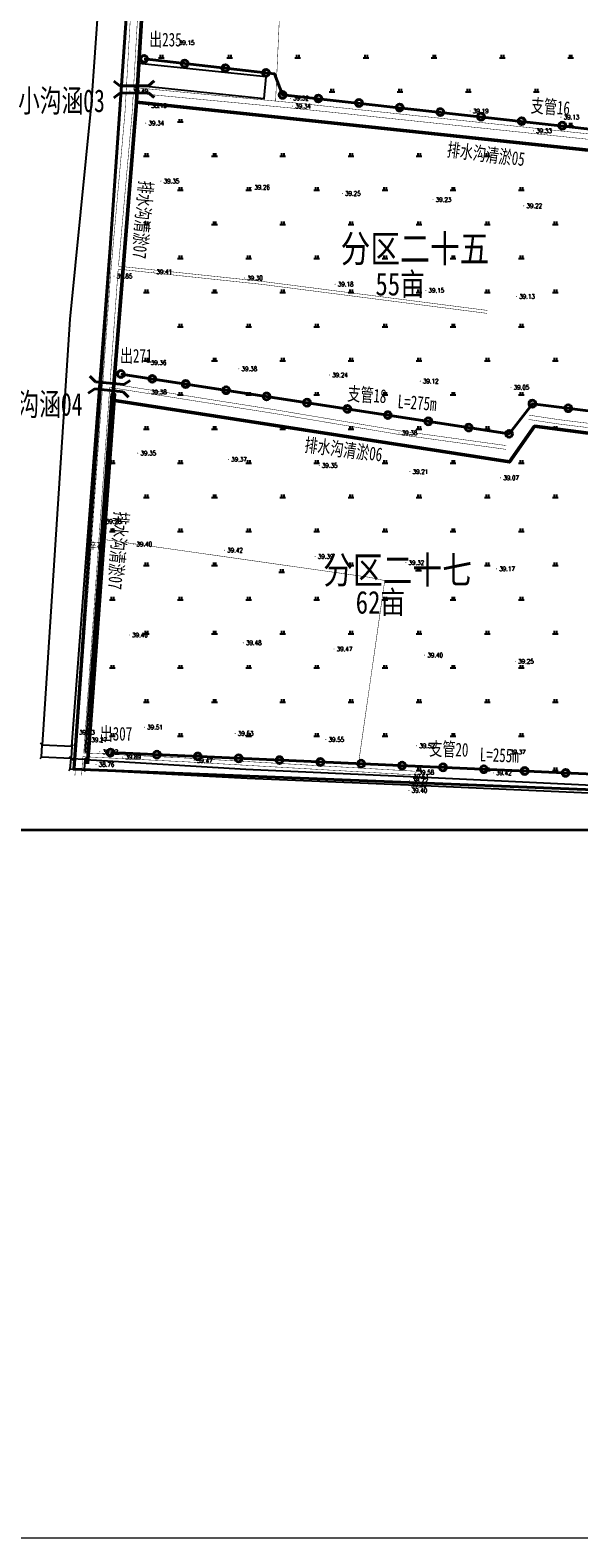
# Model space of a CAD drawing. Extents: x 464172 to 473094, y 3847158 to 3855433.
# Tile 11 of 98: x 466035 to 466277, y 3849629 to 3850291. Entities that reach past the tile are written whole.
import ezdxf
from ezdxf.enums import TextEntityAlignment as Align

# ---------------------------------------------------------------- set-up
doc = ezdxf.new("R2010")
doc.units = 0
doc.linetypes.add('X2', pattern=[10, 8, -2])
doc.layers.get('0').update_dxf_attribs({"linetype": 'CONTINUOUS'})
doc.layers.add('ASSIST', color=7, linetype='CONTINUOUS', plot=False)
for name, color, linetype in [('DLSS', 4, 'CONTINUOUS'), ('DMTZ', 3, 'CONTINUOUS'), ('GCD', 9, 'CONTINUOUS'), ('JMD', 6, 'CONTINUOUS'), ('SXSS', 5, 'CONTINUOUS'), ('ZBTZ', 8, 'CONTINUOUS'), ('排水沟', 5, 'CONTINUOUS'), ('断面', 7, 'CONTINUOUS')]:
    doc.layers.add(name, color=color, linetype=linetype)
doc.layers.add('出水口', color=3, linetype='CONTINUOUS', lineweight=30)
doc.layers.add('支管', color=3, linetype='CONTINUOUS', lineweight=30)
doc.styles.add('HZ', font='rs.shx', dxfattribs={"width": 0.8, "bigfont": 'hztxt.shx'})
doc.styles.get("Standard").update_dxf_attribs({"font": 'rs.shx', "bigfont": 'hztxt.shx'})
doc.styles.add('黑体', font='simhei.ttf')
doc.linetypes.add('10411', pattern='A,2,[150,AAA.SHX,S=1,R=0,X=0,Y=1],2,[151,AAA.SHX,S=1,R=0,X=0,Y=3],1e-11', length=4)
doc.linetypes.add('10421', pattern='A,2,[150,AAA.SHX,S=0.5,R=0,X=0,Y=0.5],1e-11', length=2)
doc.linetypes.add('712B', pattern='A,4,-1,4,-1,4,-1,[167,AAA.SHX,S=0.5,R=0,X=0,Y=0],8,[168,AAA.SHX,S=0.5,R=0,X=0,Y=0],-1', length=24)

# ---------------------------------------------------------------- blocks, each defined once
blk = doc.blocks.new('GC200')
at = {"linetype": 'Continuous', "const_width": 0.2, "flags": 128}
blk.add_lwpolyline([(-0.1, 0, 1), (0.1, 0, 1)], format="xyb", close=True, dxfattribs=at)
blk = doc.blocks.new('gc119')
for p, q in [((-1.25, 0), (1.25, 0)), ((-0.5, 1.3), (-0.5, 0)), ((0.5, 1.3), (0.5, 0))]:
    blk.add_line(p, q)
blk = doc.blocks.new('1243124123')
at = {"layer": 'ASSIST', "color": 8, "linetype": 'Continuous', "flags": 128}
for points in [[(59.67, -1150.16), (46.63, -1149.59), (46.87, -1144.14), (59.91, -1144.71)], [(59.67, -1150.16), (65.65, -1150.47), (65.36, -1155.03), (59.21, -1154.82)]]:
    blk.add_lwpolyline(points, close=True, dxfattribs=at)
at = {"layer": 'DLSS', "color": 8, "linetype": 'Continuous'}
for p, q in [((46.87, -1144.14), (46.19, -1143.4)), ((59.91, -1144.71), (60.65, -1144.04)), ((46.63, -1149.59), (45.89, -1150.26)), ((59.67, -1150.16), (59, -1149.42)), ((59.67, -1150.16), (60.35, -1150.9)), ((65.65, -1150.47), (66.39, -1149.8)), ((59.21, -1154.82), (58.48, -1155.5)), ((65.36, -1155.03), (66.05, -1155.76))]:
    blk.add_line(p, q, dxfattribs=at)
at = {"layer": 'DLSS', "color": 8, "linetype": 'X2', "const_width": 0.2, "flags": 128}
for points in [[(61.33, -1157.61), (77.06, -936.6), (83.37, -865.99), (92.48, -705.64), (93.41, -696.15), (105.6, -508.68), (113.49, -388.89), (118.87, -299.91)], [(80.49, -933.73), (143.65, -940.41), (242.85, -953.18)], [(65.21, -1147.69), (109.32, -1149.88), (211.04, -1155.72)]]:
    blk.add_lwpolyline(points, dxfattribs=at)
at = {"layer": 'DLSS', "color": 8, "linetype": 'Continuous', "const_width": 0.2, "flags": 128}
for points in [[(96.14, -700.09), (95.58, -705.78), (87.14, -855.2)], [(87.01, -857.59), (86.52, -866.27), (80.49, -933.73)], [(76.76, -985.34), (80.21, -936.85), (80.38, -935.03)], [(80.38, -935.03), (143.5, -941.71), (242.69, -954.47)], [(65.21, -1147.69), (76.64, -987.01)], [(64.8, -1149.31), (64.23, -1157.7)], [(64.8, -1149.31), (109.23, -1151.53), (210.95, -1157.37)]]:
    blk.add_lwpolyline(points, dxfattribs=at)
at = {"layer": 'DLSS', "color": 8, "linetype": 'X2', "const_width": 0.2, "flags": 128}
for points, elevation in [([(87.14, -855.2), (157.28, -861.88), (422.68, -889.82), (553.34, -904.58), (578.1, -914.16), (645.97, -932.24), (681.32, -941.65), (702.55, -947.83), (703.7, -947.51), (704.52, -947.04), (705.12, -946.05), (725.38, -793.32), (732.4, -755.1), (734.33, -745.95)], 39.49), ([(76.76, -985.34), (149.16, -996.81), (205.47, -1006.28), (251.18, -1012.59)], 39.38), ([(332.72, -1008.38), (274.14, -1001.17), (261.15, -999.21)], 39.32)]:
    blk.add_lwpolyline(points, dxfattribs=dict(at, elevation=elevation))
at = {"layer": 'DLSS', "color": 8, "linetype": 'Continuous', "const_width": 0.2, "flags": 128}
for points, elevation in [([(87.01, -857.59), (157.05, -864.26), (345.19, -884.06)], 39.49), ([(76.64, -987.01), (148.89, -998.45), (205.22, -1007.92), (250.95, -1014.24)], 39.38), ([(687.85, -1071.97), (687.5, -1071.93), (672.86, -1068.59), (625.39, -1057.41), (564.61, -1044.06), (537.15, -1036.2), (535.32, -1035.8), (532.89, -1035.56), (507.64, -1033.74), (501.51, -1032.89), (486.63, -1029.98), (481.69, -1029.11), (477.81, -1028.71), (465.66, -1028.07), (460.47, -1027.49), (442.77, -1023.84), (273.88, -1003.06), (260.86, -1001.09)], 39.32)]:
    blk.add_lwpolyline(points, dxfattribs=dict(at, elevation=elevation))
at = {"layer": 'DLSS', "color": 8, "linetype": 'Continuous'}
for points in [[(46.87, -1144.14), (59.91, -1144.71)], [(59.67, -1150.16), (46.63, -1149.59)], [(59.67, -1150.16), (65.65, -1150.47)], [(65.36, -1155.03), (59.21, -1154.82)]]:
    blk.add_lwpolyline(points, dxfattribs=at)
at = {"layer": 'DMTZ', "color": 8, "linetype": '10411', "flags": 128}
for points in [[(115.88, -121.01), (115.88, -121.01), (90.44, -508.28), (81.7, -695.1), (80.63, -704.33), (78.18, -725.44), (68.48, -862.65), (59.11, -957.06), (46.87, -1144.14)], [(59.91, -1144.71), (81.35, -864.1), (91.19, -713.1)]]:
    blk.add_lwpolyline(points, dxfattribs=at)
at = {"layer": 'DMTZ', "color": 8, "linetype": '10421', "elevation": 39.49, "flags": 128}
blk.add_lwpolyline([(91.62, -864.74, 0, 0, 0), (168.81, -872.33, 0, 0, 0), (322.31, -890.42, 0, 0, 0), (341.41, -892.56, 0, 0, 0), (343.38, -891.67, 0, 0, 0), (343.84, -890.12, 0, 0, 0), (344.29, -887.38, 0, 0, 0), (344.26, -885.24, 0, 0, 0), (157.03, -865.44, 0, 0, 0), (92.05, -859.39, 0, 0, 0), (91.42, -860.39, 0, 0, 0), (90.79, -862.31, 0, 0, 0), (90.73, -863.63, 0, 0, 0), (91.04, -864.68, 0.00000204, 0.00000204, 0), (91.62, -864.74, 0.00000204, 0.00000204, 0)], format="xyseb", dxfattribs=at)
at = {"layer": 'JMD', "color": 8, "linetype": 'Continuous', "flags": 128}
blk.add_lwpolyline([(88.4, -854.21), (144.52, -860), (145.51, -850.45), (89.38, -844.65)], close=True, dxfattribs=at)
at = {"layer": 'SXSS', "color": 8, "linetype": 'Continuous', "flags": 128}
blk.add_lwpolyline([(77.28, -989.79), (65.78, -1147), (67.74, -1147.14), (79.24, -989.93)], close=True, dxfattribs=at)
for points, elevation in [([(65.65, -1150.47), (68.27, -1150.66), (136.59, -1154.8), (208.96, -1158.08), (390.58, -1166.71), (458.93, -1169.41), (541.61, -1173.29), (703.05, -1180.34), (758.2, -1183.05)], 40.05), ([(65.36, -1155.03), (137.12, -1158.78), (208.02, -1161.75), (389.99, -1169.81), (541.43, -1176.82), (697.45, -1183.64), (758.2, -1186.75)], 39.2)]:
    blk.add_lwpolyline(points, dxfattribs=dict(at, elevation=elevation))
at = {"layer": 'ZBTZ', "color": 8, "linetype": 'Continuous', "const_width": 0.2, "flags": 128}
for points, elevation in [([(149.62, -861.15), (156.28, -714.69)], 39.49), ([(197.63, -1071.93), (191.04, -1070.51), (74.56, -1053.93)], 40.05)]:
    blk.add_lwpolyline(points, dxfattribs=dict(at, elevation=elevation))
blk.add_lwpolyline([(185.82, -1154.27), (197.63, -1071.93)], dxfattribs=at)
at = {"layer": 'GCD', "color": 8, "linetype": 'Continuous'}
ref = blk.add_blockref('GC200', (105.83, -835.47, 39.15), dxfattribs=at)
ref.add_attrib('height', '39.15', dxfattribs={"linetype": 'Continuous', "height": 2, "style": 'HZ', "width": 0.8}).set_placement((107.03, -835.47), align=Align.MIDDLE_LEFT)
ref = blk.add_blockref('GC200', (85.49, -856.73, 39.49), dxfattribs=at)
ref.add_attrib('height', '39.49', dxfattribs={"linetype": 'Continuous', "height": 2, "style": 'HZ', "width": 0.8}).set_placement((86.69, -856.73), align=Align.MIDDLE_LEFT)
ref = blk.add_blockref('GC200', (156.16, -859.88, 39.32), dxfattribs=at)
ref.add_attrib('height', '39.32', dxfattribs={"linetype": 'Continuous', "height": 2, "style": 'HZ', "width": 0.8}).set_placement((157.36, -859.88), align=Align.MIDDLE_LEFT)
ref = blk.add_blockref('GC200', (93.72, -863.15, 38.13), dxfattribs=at)
ref.add_attrib('height', '38.13', dxfattribs={"linetype": 'Continuous', "height": 2, "style": 'HZ', "width": 0.8}).set_placement((94.92, -863.15), align=Align.MIDDLE_LEFT)
ref = blk.add_blockref('GC200', (157.05, -863.38, 39.34), dxfattribs=at)
ref.add_attrib('height', '39.34', dxfattribs={"linetype": 'Continuous', "height": 2, "style": 'HZ', "width": 0.8}).set_placement((158.25, -863.38), align=Align.MIDDLE_LEFT)
ref = blk.add_blockref('GC200', (235.25, -865.5, 39.19), dxfattribs=at)
ref.add_attrib('height', '39.19', dxfattribs={"linetype": 'Continuous', "height": 2, "style": 'HZ', "width": 0.8}).set_placement((236.45, -865.5), align=Align.MIDDLE_LEFT)
ref = blk.add_blockref('GC200', (275.16, -868.21, 39.13), dxfattribs=at)
ref.add_attrib('height', '39.13', dxfattribs={"linetype": 'Continuous', "height": 2, "style": 'HZ', "width": 0.8}).set_placement((276.36, -868.21), align=Align.MIDDLE_LEFT)
ref = blk.add_blockref('GC200', (92.5, -870.86, 39.34), dxfattribs=at)
ref.add_attrib('height', '39.34', dxfattribs={"linetype": 'Continuous', "height": 2, "style": 'HZ', "width": 0.8}).set_placement((93.7, -870.86), align=Align.MIDDLE_LEFT)
ref = blk.add_blockref('GC200', (263.06, -874.24, 39.33), dxfattribs=at)
ref.add_attrib('height', '39.33', dxfattribs={"linetype": 'Continuous', "height": 2, "style": 'HZ', "width": 0.8}).set_placement((264.26, -874.24), align=Align.MIDDLE_LEFT)
ref = blk.add_blockref('GC200', (99.16, -896.33, 39.35), dxfattribs=at)
ref.add_attrib('height', '39.35', dxfattribs={"linetype": 'Continuous', "height": 2, "style": 'HZ', "width": 0.8}).set_placement((100.36, -896.33), align=Align.MIDDLE_LEFT)
ref = blk.add_blockref('GC200', (139.06, -899.05, 39.26), dxfattribs=at)
ref.add_attrib('height', '39.26', dxfattribs={"linetype": 'Continuous', "height": 2, "style": 'HZ', "width": 0.8}).set_placement((140.26, -899.05), align=Align.MIDDLE_LEFT)
ref = blk.add_blockref('GC200', (178.97, -901.76, 39.25), dxfattribs=at)
ref.add_attrib('height', '39.25', dxfattribs={"linetype": 'Continuous', "height": 2, "style": 'HZ', "width": 0.8}).set_placement((180.17, -901.76), align=Align.MIDDLE_LEFT)
ref = blk.add_blockref('GC200', (218.88, -904.48, 39.23), dxfattribs=at)
ref.add_attrib('height', '39.23', dxfattribs={"linetype": 'Continuous', "height": 2, "style": 'HZ', "width": 0.8}).set_placement((220.08, -904.48), align=Align.MIDDLE_LEFT)
ref = blk.add_blockref('GC200', (258.79, -907.19, 39.22), dxfattribs=at)
ref.add_attrib('height', '39.22', dxfattribs={"linetype": 'Continuous', "height": 2, "style": 'HZ', "width": 0.8}).set_placement((259.99, -907.19), align=Align.MIDDLE_LEFT)
ref = blk.add_blockref('GC200', (78.5, -938.14, 39.85), dxfattribs=at)
ref.add_attrib('height', '39.85', dxfattribs={"linetype": 'Continuous', "height": 2, "style": 'HZ', "width": 0.8}).set_placement((79.7, -938.14), align=Align.MIDDLE_LEFT)
ref = blk.add_blockref('GC200', (95.99, -936.21, 39.41), dxfattribs=at)
ref.add_attrib('height', '39.41', dxfattribs={"linetype": 'Continuous', "height": 2, "style": 'HZ', "width": 0.8}).set_placement((97.19, -936.21), align=Align.MIDDLE_LEFT)
ref = blk.add_blockref('GC200', (135.9, -938.92, 39.3), dxfattribs=at)
ref.add_attrib('height', '39.30', dxfattribs={"linetype": 'Continuous', "height": 2, "style": 'HZ', "width": 0.8}).set_placement((137.1, -938.92), align=Align.MIDDLE_LEFT)
ref = blk.add_blockref('GC200', (175.81, -941.64, 39.18), dxfattribs=at)
ref.add_attrib('height', '39.18', dxfattribs={"linetype": 'Continuous', "height": 2, "style": 'HZ', "width": 0.8}).set_placement((177.01, -941.64), align=Align.MIDDLE_LEFT)
ref = blk.add_blockref('GC200', (215.71, -944.35, 39.15), dxfattribs=at)
ref.add_attrib('height', '39.15', dxfattribs={"linetype": 'Continuous', "height": 2, "style": 'HZ', "width": 0.8}).set_placement((216.91, -944.35), align=Align.MIDDLE_LEFT)
ref = blk.add_blockref('GC200', (255.62, -947.07, 39.13), dxfattribs=at)
ref.add_attrib('height', '39.13', dxfattribs={"linetype": 'Continuous', "height": 2, "style": 'HZ', "width": 0.8}).set_placement((256.82, -947.07), align=Align.MIDDLE_LEFT)
ref = blk.add_blockref('GC200', (93.53, -976.13, 39.36), dxfattribs=at)
ref.add_attrib('height', '39.36', dxfattribs={"linetype": 'Continuous', "height": 2, "style": 'HZ', "width": 0.8}).set_placement((94.73, -976.13), align=Align.MIDDLE_LEFT)
ref = blk.add_blockref('GC200', (133.44, -978.85, 39.38), dxfattribs=at)
ref.add_attrib('height', '39.38', dxfattribs={"linetype": 'Continuous', "height": 2, "style": 'HZ', "width": 0.8}).set_placement((134.64, -978.85), align=Align.MIDDLE_LEFT)
ref = blk.add_blockref('GC200', (173.34, -981.56, 39.24), dxfattribs=at)
ref.add_attrib('height', '39.24', dxfattribs={"linetype": 'Continuous', "height": 2, "style": 'HZ', "width": 0.8}).set_placement((174.54, -981.56), align=Align.MIDDLE_LEFT)
ref = blk.add_blockref('GC200', (213.25, -984.28, 39.12), dxfattribs=at)
ref.add_attrib('height', '39.12', dxfattribs={"linetype": 'Continuous', "height": 2, "style": 'HZ', "width": 0.8}).set_placement((214.45, -984.28), align=Align.MIDDLE_LEFT)
ref = blk.add_blockref('GC200', (253.16, -986.99, 39.05), dxfattribs=at)
ref.add_attrib('height', '39.05', dxfattribs={"linetype": 'Continuous', "height": 2, "style": 'HZ', "width": 0.8}).set_placement((254.36, -986.99), align=Align.MIDDLE_LEFT)
ref = blk.add_blockref('GC200', (93.65, -989.03, 39.38), dxfattribs=at)
ref.add_attrib('height', '39.38', dxfattribs={"linetype": 'Continuous', "height": 2, "style": 'HZ', "width": 0.8}).set_placement((94.85, -989.03), align=Align.MIDDLE_LEFT)
ref = blk.add_blockref('GC200', (203.92, -1007, 39.38), dxfattribs=at)
ref.add_attrib('height', '39.38', dxfattribs={"linetype": 'Continuous', "height": 2, "style": 'HZ', "width": 0.8}).set_placement((205.12, -1007), align=Align.MIDDLE_LEFT)
ref = blk.add_blockref('GC200', (88.98, -1015.92, 39.35), dxfattribs=at)
ref.add_attrib('height', '39.35', dxfattribs={"linetype": 'Continuous', "height": 2, "style": 'HZ', "width": 0.8}).set_placement((90.18, -1015.92), align=Align.MIDDLE_LEFT)
ref = blk.add_blockref('GC200', (128.89, -1018.63, 39.37), dxfattribs=at)
ref.add_attrib('height', '39.37', dxfattribs={"linetype": 'Continuous', "height": 2, "style": 'HZ', "width": 0.8}).set_placement((130.09, -1018.63), align=Align.MIDDLE_LEFT)
ref = blk.add_blockref('GC200', (168.8, -1021.35, 39.35), dxfattribs=at)
ref.add_attrib('height', '39.35', dxfattribs={"linetype": 'Continuous', "height": 2, "style": 'HZ', "width": 0.8}).set_placement((170, -1021.35), align=Align.MIDDLE_LEFT)
ref = blk.add_blockref('GC200', (208.7, -1024.06, 39.21), dxfattribs=at)
ref.add_attrib('height', '39.21', dxfattribs={"linetype": 'Continuous', "height": 2, "style": 'HZ', "width": 0.8}).set_placement((209.9, -1024.06), align=Align.MIDDLE_LEFT)
ref = blk.add_blockref('GC200', (248.61, -1026.78, 39.07), dxfattribs=at)
ref.add_attrib('height', '39.07', dxfattribs={"linetype": 'Continuous', "height": 2, "style": 'HZ', "width": 0.8}).set_placement((249.81, -1026.78), align=Align.MIDDLE_LEFT)
ref = blk.add_blockref('GC200', (73.72, -1045.95, 39.28), dxfattribs=at)
ref.add_attrib('height', '39.28', dxfattribs={"linetype": 'Continuous', "height": 2, "style": 'HZ', "width": 0.8}).set_placement((74.92, -1045.95), align=Align.MIDDLE_LEFT)
ref = blk.add_blockref('GC200', (87.2, -1055.89, 39.4), dxfattribs=at)
ref.add_attrib('height', '39.40', dxfattribs={"linetype": 'Continuous', "height": 2, "style": 'HZ', "width": 0.8}).set_placement((88.4, -1055.89), align=Align.MIDDLE_LEFT)
ref = blk.add_blockref('GC200', (127.11, -1058.6, 39.42), dxfattribs=at)
ref.add_attrib('height', '39.42', dxfattribs={"linetype": 'Continuous', "height": 2, "style": 'HZ', "width": 0.8}).set_placement((128.31, -1058.6), align=Align.MIDDLE_LEFT)
ref = blk.add_blockref('GC200', (167.01, -1061.32, 39.39), dxfattribs=at)
ref.add_attrib('height', '39.39', dxfattribs={"linetype": 'Continuous', "height": 2, "style": 'HZ', "width": 0.8}).set_placement((168.21, -1061.32), align=Align.MIDDLE_LEFT)
ref = blk.add_blockref('GC200', (206.92, -1064.03, 39.32), dxfattribs=at)
ref.add_attrib('height', '39.32', dxfattribs={"linetype": 'Continuous', "height": 2, "style": 'HZ', "width": 0.8}).set_placement((208.12, -1064.03), align=Align.MIDDLE_LEFT)
ref = blk.add_blockref('GC200', (246.83, -1066.75, 39.17), dxfattribs=at)
ref.add_attrib('height', '39.17', dxfattribs={"linetype": 'Continuous', "height": 2, "style": 'HZ', "width": 0.8}).set_placement((248.03, -1066.75), align=Align.MIDDLE_LEFT)
ref = blk.add_blockref('GC200', (85.29, -1095.85, 39.46), dxfattribs=at)
ref.add_attrib('height', '39.46', dxfattribs={"linetype": 'Continuous', "height": 2, "style": 'HZ', "width": 0.8}).set_placement((86.49, -1095.85), align=Align.MIDDLE_LEFT)
ref = blk.add_blockref('GC200', (135.4, -1099.26, 39.48), dxfattribs=at)
ref.add_attrib('height', '39.48', dxfattribs={"linetype": 'Continuous', "height": 2, "style": 'HZ', "width": 0.8}).set_placement((136.6, -1099.26), align=Align.MIDDLE_LEFT)
ref = blk.add_blockref('GC200', (175.31, -1101.97, 39.47), dxfattribs=at)
ref.add_attrib('height', '39.47', dxfattribs={"linetype": 'Continuous', "height": 2, "style": 'HZ', "width": 0.8}).set_placement((176.51, -1101.97), align=Align.MIDDLE_LEFT)
ref = blk.add_blockref('GC200', (215.22, -1104.69, 39.4), dxfattribs=at)
ref.add_attrib('height', '39.40', dxfattribs={"linetype": 'Continuous', "height": 2, "style": 'HZ', "width": 0.8}).set_placement((216.42, -1104.69), align=Align.MIDDLE_LEFT)
ref = blk.add_blockref('GC200', (255.12, -1107.4, 39.25), dxfattribs=at)
ref.add_attrib('height', '39.25', dxfattribs={"linetype": 'Continuous', "height": 2, "style": 'HZ', "width": 0.8}).set_placement((256.32, -1107.4), align=Align.MIDDLE_LEFT)
ref = blk.add_blockref('GC200', (61.99, -1138.6, 39.93), dxfattribs=at)
ref.add_attrib('height', '39.93', dxfattribs={"linetype": 'Continuous', "height": 2, "style": 'HZ', "width": 0.8}).set_placement((63.19, -1138.6), align=Align.MIDDLE_LEFT)
ref = blk.add_blockref('GC200', (91.91, -1136.39, 39.51), dxfattribs=at)
ref.add_attrib('height', '39.51', dxfattribs={"linetype": 'Continuous', "height": 2, "style": 'HZ', "width": 0.8}).set_placement((93.11, -1136.39), align=Align.MIDDLE_LEFT)
ref = blk.add_blockref('GC200', (131.82, -1139.11, 39.53), dxfattribs=at)
ref.add_attrib('height', '39.53', dxfattribs={"linetype": 'Continuous', "height": 2, "style": 'HZ', "width": 0.8}).set_placement((133.02, -1139.11), align=Align.MIDDLE_LEFT)
ref = blk.add_blockref('GC200', (67.37, -1141.93, 39.27), dxfattribs=at)
ref.add_attrib('height', '39.27', dxfattribs={"linetype": 'Continuous', "height": 2, "style": 'HZ', "width": 0.8}).set_placement((68.57, -1141.93), align=Align.MIDDLE_LEFT)
ref = blk.add_blockref('GC200', (72.26, -1147.15, 39.52), dxfattribs=at)
ref.add_attrib('height', '39.52', dxfattribs={"linetype": 'Continuous', "height": 2, "style": 'HZ', "width": 0.8}).set_placement((73.46, -1147.15), align=Align.MIDDLE_LEFT)
ref = blk.add_blockref('GC200', (171.73, -1141.82, 39.55), dxfattribs=at)
ref.add_attrib('height', '39.55', dxfattribs={"linetype": 'Continuous', "height": 2, "style": 'HZ', "width": 0.8}).set_placement((172.93, -1141.82), align=Align.MIDDLE_LEFT)
ref = blk.add_blockref('GC200', (211.64, -1144.54, 39.52), dxfattribs=at)
ref.add_attrib('height', '39.52', dxfattribs={"linetype": 'Continuous', "height": 2, "style": 'HZ', "width": 0.8}).set_placement((212.84, -1144.54), align=Align.MIDDLE_LEFT)
ref = blk.add_blockref('GC200', (251.54, -1147.25, 39.37), dxfattribs=at)
ref.add_attrib('height', '39.37', dxfattribs={"linetype": 'Continuous', "height": 2, "style": 'HZ', "width": 0.8}).set_placement((252.74, -1147.25), align=Align.MIDDLE_LEFT)
ref = blk.add_blockref('GC200', (70.62, -1152.77, 38.76), dxfattribs=at)
ref.add_attrib('height', '38.76', dxfattribs={"linetype": 'Continuous', "height": 2, "style": 'HZ', "width": 0.8}).set_placement((71.82, -1152.77), align=Align.MIDDLE_LEFT)
ref = blk.add_blockref('GC200', (82.29, -1149.49, 39.89), dxfattribs=at)
ref.add_attrib('height', '39.89', dxfattribs={"linetype": 'Continuous', "height": 2, "style": 'HZ', "width": 0.8}).set_placement((83.49, -1149.49), align=Align.MIDDLE_LEFT)
ref = blk.add_blockref('GC200', (113.81, -1151.08, 39.47), dxfattribs=at)
ref.add_attrib('height', '39.47', dxfattribs={"linetype": 'Continuous', "height": 2, "style": 'HZ', "width": 0.8}).set_placement((115.01, -1151.08), align=Align.MIDDLE_LEFT)
ref = blk.add_blockref('GC200', (208.63, -1159.84, 38.72), dxfattribs=at)
ref.add_attrib('height', '38.72', dxfattribs={"linetype": 'Continuous', "height": 2, "style": 'HZ', "width": 0.8}).set_placement((209.83, -1159.84), align=Align.MIDDLE_LEFT)
ref = blk.add_blockref('GC200', (208.96, -1158.08, 39.61), dxfattribs=at)
ref.add_attrib('height', '39.61', dxfattribs={"linetype": 'Continuous', "height": 2, "style": 'HZ', "width": 0.8}).set_placement((210.16, -1158.08), align=Align.MIDDLE_LEFT)
ref = blk.add_blockref('GC200', (211.3, -1156.19, 39.58), dxfattribs=at)
ref.add_attrib('height', '39.58', dxfattribs={"linetype": 'Continuous', "height": 2, "style": 'HZ', "width": 0.8}).set_placement((212.5, -1156.19), align=Align.MIDDLE_LEFT)
ref = blk.add_blockref('GC200', (245.4, -1156.47, 39.42), dxfattribs=at)
ref.add_attrib('height', '39.42', dxfattribs={"linetype": 'Continuous', "height": 2, "style": 'HZ', "width": 0.8}).set_placement((246.6, -1156.47), align=Align.MIDDLE_LEFT)
ref = blk.add_blockref('GC200', (208.02, -1161.75, 39.3), dxfattribs=at)
ref.add_attrib('height', '39.30', dxfattribs={"linetype": 'Continuous', "height": 2, "style": 'HZ', "width": 0.8}).set_placement((209.22, -1161.75), align=Align.MIDDLE_LEFT)
ref = blk.add_blockref('GC200', (208.29, -1164.21, 39.4), dxfattribs=at)
ref.add_attrib('height', '39.40', dxfattribs={"linetype": 'Continuous', "height": 2, "style": 'HZ', "width": 0.8}).set_placement((209.49, -1164.21), align=Align.MIDDLE_LEFT)
at = {"layer": 'ZBTZ', "color": 8, "linetype": 'Continuous'}
for p in [(99.38, -842.08), (129.38, -842.08), (159.38, -842.08), (189.38, -842.08), (219.38, -842.08), (249.38, -842.08), (279.38, -842.08), (174.38, -857.08), (204.38, -857.08), (234.38, -857.08), (264.38, -857.08), (107.74, -870.34), (279.38, -872.08), (92.74, -885.34), (122.74, -885.34), (152.74, -885.34), (182.74, -885.34), (212.74, -885.34), (242.74, -885.34), (107.74, -900.34), (137.74, -900.34), (167.74, -900.34), (197.74, -900.34), (227.74, -900.34), (257.74, -900.34), (92.74, -915.34), (122.74, -915.34), (152.74, -915.34), (182.74, -915.34), (212.74, -915.34), (242.74, -915.34), (272.74, -915.34), (107.74, -930.34), (137.74, -930.34), (167.74, -930.34), (197.74, -930.34), (227.74, -930.34), (257.74, -930.34), (92.74, -945.34), (122.74, -945.34), (152.74, -945.34), (182.74, -945.34), (212.74, -945.34), (242.74, -945.34), (272.74, -945.34), (107.74, -960.34), (137.74, -960.34), (167.74, -960.34), (197.74, -960.34), (227.74, -960.34), (257.74, -960.34), (92.74, -975.34), (122.74, -975.34), (152.74, -975.34), (182.74, -975.34), (212.74, -975.34), (242.74, -975.34), (272.74, -975.34), (107.74, -990.34), (137.74, -990.34), (167.74, -990.34), (197.74, -990.34), (227.74, -990.34), (257.74, -990.34), (92.74, -1005.34), (122.74, -1005.34), (152.74, -1005.34), (182.74, -1005.34), (212.74, -1005.34), (242.74, -1005.34), (272.74, -1005.34), (77.74, -1020.34), (107.74, -1020.34), (137.74, -1020.34), (167.74, -1020.34), (197.74, -1020.34), (227.74, -1020.34), (257.74, -1020.34), (92.74, -1035.34), (122.74, -1035.34), (152.74, -1035.34), (182.74, -1035.34), (212.74, -1035.34), (242.74, -1035.34), (272.74, -1035.34), (77.74, -1050.34), (107.74, -1050.34), (137.74, -1050.34), (167.74, -1050.34), (197.74, -1050.34), (227.74, -1050.34), (257.74, -1050.34), (92.74, -1065.34), (122.74, -1065.34), (152.24, -1068.25), (182.74, -1065.34), (212.49, -1067.5), (242.74, -1065.34), (272.74, -1065.34), (77.74, -1080.34), (107.74, -1080.34), (137.74, -1080.34), (167.74, -1080.34), (197.74, -1080.34), (227.74, -1080.34), (257.74, -1080.34), (92.74, -1095.34), (122.74, -1095.34), (152.74, -1095.34), (182.74, -1095.34), (212.74, -1095.34), (242.74, -1095.34), (272.74, -1095.34), (77.74, -1110.34), (107.74, -1110.34), (137.74, -1110.34), (167.74, -1110.34), (197.74, -1110.34), (227.74, -1110.34), (257.74, -1110.34), (92.74, -1125.34), (122.74, -1125.34), (152.74, -1125.34), (182.74, -1125.34), (212.74, -1125.34), (242.74, -1125.34), (272.74, -1125.34), (77.74, -1140.34), (107.74, -1140.34), (137.74, -1140.34), (167.74, -1140.34), (197.74, -1140.34), (227.74, -1140.34), (257.74, -1140.34), (212.74, -1155.34), (242.74, -1155.34), (272.74, -1155.34)]:
    blk.add_blockref('gc119', p, dxfattribs=at)
at = {"layer": 'DLSS', "color": 8, "linetype": 'Continuous', "style": '黑体'}
blk.add_text('碎石', height=3, dxfattribs=at).set_placement((70.68, -1056.54), align=Align.MIDDLE)
blk = doc.blocks.new('qiao')
at = {"color": 1, "lineweight": 40, "flags": 128}
for points in [[(-10.3, 2), (-14.5, 5.4)], [(-10.3, 2), (9.7, 2)], [(9.7, 2), (13.8, 5.4)], [(-10.3, -3), (-14.5, -6.3)], [(-10.3, -3), (9.7, -3)], [(9.7, -3), (13.8, -6.3)]]:
    blk.add_lwpolyline(points, dxfattribs=at)

msp = doc.modelspace()

# ---------------------------------------------------------------- linework, layer by layer
at = {"color": 3, "lineweight": 35}
msp.add_lwpolyline([(465844.44, 3851062.33), (467432.04, 3851062.33), (467432.04, 3849939.67), (465844.44, 3849939.67)], close=True, dxfattribs=at)
at = {"color": 221, "linetype": '712B', "lineweight": 40, "ltscale": 2, "flags": 128}
msp.add_lwpolyline([(466129.69, 3851042.89), (466054.52, 3849966.47), (466700.38, 3849940.82), (466706.35, 3849997.38), (466676.56, 3850003.39), (466707.66, 3850176.21), (466704.46, 3850176.73), (466730.92, 3850374.51), (466728.05, 3850425.3), (466943.88, 3850389.9), (466942.48, 3850321.51), (467106.76, 3850296.39), (467110.13, 3850296.82), (467095.11, 3850976.92)], close=True, dxfattribs=at)
at = {"layer": '出水口', "color": 3, "lineweight": 40}
for centre in [(466085.45, 3850278.73), (466103.33, 3850276.69), (466121.22, 3850274.65), (466139.1, 3850272.6), (466146.36, 3850262.9), (466162.12, 3850261.31), (466180.01, 3850259.32), (466197.89, 3850257.33), (466215.78, 3850255.34), (466233.67, 3850253.35), (466251.56, 3850251.36), (466269.45, 3850249.37), (466075.23, 3850140.2), (466089.02, 3850138.09), (466103.74, 3850135.83), (466121.53, 3850133.09), (466139.32, 3850130.35), (466157.11, 3850127.61), (466256.3, 3850127.18), (466174.9, 3850124.88), (466192.69, 3850122.14), (466210.48, 3850119.4), (466272.06, 3850125.18), (466228.27, 3850116.67), (466246.06, 3850113.93), (466070.64, 3849973.83), (466091.07, 3849972.92), (466109.06, 3849972.11), (466109.06, 3849972.11), (466127.04, 3849971.31), (466145.02, 3849970.51), (466145.02, 3849970.51), (466163, 3849969.71), (466180.99, 3849968.91), (466180.99, 3849968.91), (466198.97, 3849968.11), (466216.95, 3849967.31), (466216.95, 3849967.31), (466234.93, 3849966.5), (466252.91, 3849965.7), (466252.91, 3849965.7), (466270.9, 3849964.9)]:
    msp.add_circle(centre, 1.5, dxfattribs=at)
at = {"layer": '排水沟', "linetype": 'Continuous', "lineweight": 50, "flags": 128}
for points in [[(466119.03, 3850824.93), (466103.85, 3850602.64), (466091.44, 3850414.04), (466082.11, 3850259.65), (466071.79, 3850131.9), (466060.52, 3849968.91)], [(466700.38, 3850165.61), (466545.42, 3850208.41), (466318.26, 3850234.64), (466082.11, 3850259.65)], [(466071.57, 3850128.67), (466246.15, 3850101.56), (466257.25, 3850117.23), (466530.79, 3850081.88), (466679.32, 3850046.91)]]:
    msp.add_lwpolyline(points, dxfattribs=at)
at = {"layer": '支管', "color": 3, "lineweight": 40, "flags": 128}
for points in [[(466085.49, 3850278.73), (466142.77, 3850272.18), (466146.36, 3850262.9), (466349.9, 3850240.26)], [(466075.23, 3850140.2), (466246.06, 3850113.93), (466256.3, 3850127.18), (466334.56, 3850117.29)], [(466070.64, 3849973.83), (466315.85, 3849962.9)]]:
    msp.add_lwpolyline(points, dxfattribs=at)
at = {"layer": '断面', "color": 3, "lineweight": 15}
msp.add_line((464172.08, 3849628.65), (473094.26, 3849628.65), dxfattribs=at)

# ---------------------------------------------------------------- block references
at = {"linetype": 'Continuous'}
msp.add_blockref('1243124123', (465993.69, 3851121.34), dxfattribs=at)
at = {"color": 3, "lineweight": -3, "zscale": 0.6300000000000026}
for p, xscale, yscale, rotation in [((466081.22, 3850265.64, 39.49), 0.6300000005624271, 0.6300000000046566, 0.3024787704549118), ((466070.4, 3850134.91, 39.38), 0.6300000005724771, 0.6300000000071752, 354.3171414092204)]:
    msp.add_blockref('qiao', p, dxfattribs=dict(at, xscale=xscale, yscale=yscale, rotation=rotation))

# ---------------------------------------------------------------- texts
at = {"color": 3, "lineweight": 40, "char_height": 6, "width": 34.7286, "attachment_point": 1}
for s, insert in [('{\\fSimHei|b0|i0|c134|p2;\\W0.7;出235}', (466087.68, 3850290.2)), ('{\\fSimHei|b0|i0|c134|p2;\\W0.7;出271}', (466074.81, 3850151.24)), ('{\\fSimHei|b0|i0|c134|p2;\\W0.7;出307}', (466065.92, 3849985.1))]:
    msp.add_mtext(s, dxfattribs=dict(at, insert=insert))
at = {"color": 1, "linetype": 'Continuous', "lineweight": 50, "attachment_point": 1}
for s, insert, char_height in [('{\\fSimHei|b0|i0|c134|p2;\\W0.7;小沟涵03}', (466030.02, 3850265.34), 10), ('{\\fSimSun|b0|i0|c134|p2;\\W0.8;分区二十五}', (466171.9, 3850201.31), 12), ('{\\fSimSun|b0|i0|c134|p2;\\W0.8;55亩}', (466187.23, 3850184.75), 10), ('{\\fSimHei|b0|i0|c134|p2;\\W0.7;小沟涵04}', (466020.19, 3850131.9), 10), ('{\\fSimSun|b0|i0|c134|p2;\\W0.8;分区二十七}', (466164.24, 3850060.03), 12), ('{\\fSimSun|b0|i0|c134|p2;\\W0.8;62亩}', (466178.56, 3850044.88), 10)]:
    msp.add_mtext(s, dxfattribs=dict(at, insert=insert, char_height=char_height))
at = {"color": 3, "lineweight": 40, "char_height": 6, "width": 34.7286, "attachment_point": 1}
for s, insert, rotation in [('{\\fSimHei|b0|i0|c134|p2;\\W0.7;支管16}', (466255.92, 3850261.28), 355.73011), ('{\\fSimHei|b0|i0|c134|p2;\\W0.7;支管18}', (466175.19, 3850134.67), 355.73011), ('{\\fSimHei|b0|i0|c134|p2;\\W0.7;L=275m}', (466197.25, 3850131.25), 355.73011), ('{\\fSimHei|b0|i0|c134|p2;\\W0.7;支管20}', (466211.09, 3849978.61), 357.91497), ('{\\fSimHei|b0|i0|c134|p2;\\W0.7;L=255m}', (466233.27, 3849976.02), 357.91497)]:
    msp.add_mtext(s, dxfattribs=dict(at, insert=insert, rotation=rotation))
at = {"layer": '排水沟', "linetype": 'Continuous', "lineweight": 50, "char_height": 6, "width": 74.094, "attachment_point": 1}
for s, insert, rotation in [('{\\fSimHei|b0|i0|c134|p2;\\W0.7;排水沟清淤05}', (466219.25, 3850241.98), 352.56431), ('{\\fSimHei|b0|i0|c134|p2;\\W0.7;排水沟清淤07}', (466089.36, 3850224.88), 264.9083), ('{\\fSimHei|b0|i0|c134|p2;\\W0.7;排水沟清淤06}', (466156.55, 3850112.18), 352.56431), ('{\\fSimHei|b0|i0|c134|p2;\\W0.7;排水沟清淤07}', (466078.57, 3850079.51), 264.9083)]:
    msp.add_mtext(s, dxfattribs=dict(at, insert=insert, rotation=rotation))

doc.saveas('drawing.dxf')
